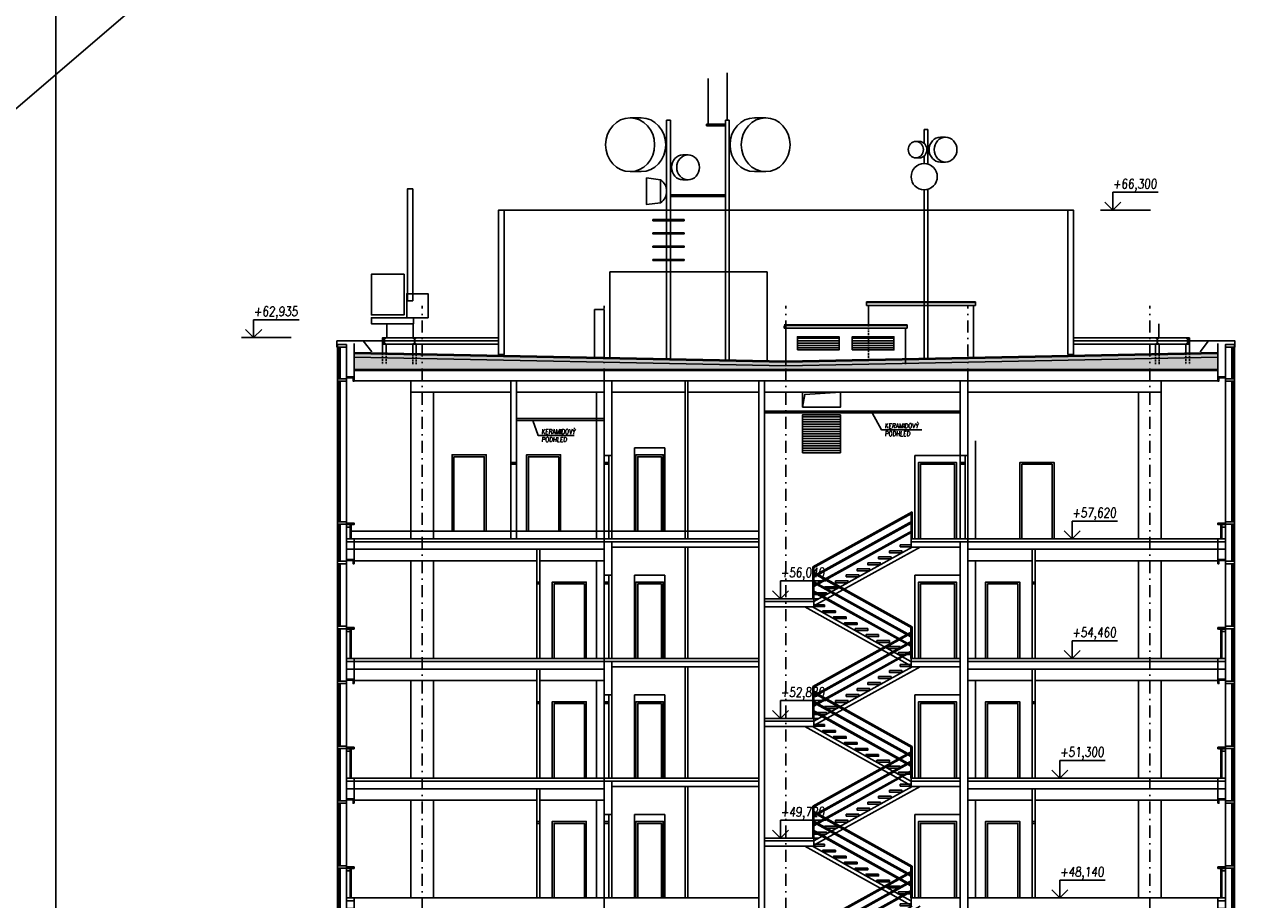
# Model space of a CAD drawing. Header units: millimetres. Extents: x -24606338 to 439687, y 151354 to 480404.
# Tile 93 of 93: x 341843 to 374328, y 389288 to 412383. Entities that reach past the tile are written whole.
import ezdxf

# ---------------------------------------------------------------- set-up
doc = ezdxf.new("R2010")
doc.units = ezdxf.units.MM
for name, pattern in [('DASHED', [0.75, 0.5, -0.25]), ('HIDDEN', [3, 2, -1]), ('ČERCHOVANÁ', [25.4, 12.7, -6.35, 0, -6.35]), ('ČÁRKOVANÁ', [19.05, 12.7, -6.35])]:
    doc.linetypes.add(name, pattern=pattern)
for name, color, linetype in [('DVERE', 4, 'Continuous'), ('KOTY', 7, 'Continuous'), ('KOTY-DVERE', 8, 'Continuous'), ('LEGENDA', 7, 'Continuous'), ('NOVA', 240, 'Continuous'), ('OSY', 7, 'Continuous'), ('Sloupy', 210, 'Continuous'), ('SRAFA', 9, 'Continuous'), ('TENKA', 4, 'Continuous'), ('TLUSTA', 2, 'Continuous')]:
    doc.layers.add(name, color=color, linetype=linetype)
doc.styles.add('CS-ROMANS', font='romans.shx', dxfattribs={"width": 0.75, "oblique": 5})
doc.styles.add('ROMANS', font='romans.shx', dxfattribs={"width": 0.75, "oblique": 5, "height": 200})
pattern_1 = [(0, (220601.026, -3345.223), (47.625, 27.4963), [31.75, -63.5]), (120, (220601.026, -3345.223), (-47.6249943, 27.4963099), [31.75, -63.5]), (60, (220601.026, -3345.223), (5.7e-06, 54.9926099), [-63.5, 31.75])]

# ---------------------------------------------------------------- blocks, each defined once
blk = doc.blocks.new('VÝŠKOVÁ KÓTA 1')
at = {"ltscale": 0.25}
for p, q in [((0, 3.76), (9.59, 3.76)), ((0, 0), (0, 3.76)), ((0, 0), (-1.7, 1.7)), ((0, 0), (1.7, 1.7))]:
    blk.add_line(p, q, dxfattribs=at)
at = {"style": 'ROMANS', "oblique": 5, "width": 0.8}
blk.add_attdef('VÝŠKA', (0, 4.54), '', height=2, dxfattribs=at)
blk = doc.blocks.new('BUDOVA_A_schodiste_rez')
at = {"layer": 'TENKA', "color": 7}
for p, q in [((37, 2297), (37, 1580)), ((2663, 841), (37, 2297)), ((2632, 608), (37, 2047)), ((2663, 807), (67, 2246)), ((2632, 574), (67, 1996)), ((2632, 358), (37, 1797)), ((2632, 324), (67, 1746)), ((37, -739), (2663, 717)), ((37, -773), (2632, 666)), ((2663, 717), (2663, 0)), ((67, -972), (2663, 467)), ((67, -1006), (2632, 416)), ((67, -1222), (2663, 217)), ((67, -1256), (2632, 166))]:
    blk.add_line(p, q, dxfattribs=at)
for points in [[(67, 1580), (67, 2280)], [(2632, 0), (2632, 858)], [(2632, 0), (2632, 700)], [(2663, 0), (2663, 841)], [(37, -1580), (37, -739)], [(67, -1580), (67, -722)]]:
    blk.add_lwpolyline(points, dxfattribs=at)
at = {"layer": 'TENKA'}
for points in [[(2632, -189), (-171, 1365)], [(2632, -75), (35, 1365)], [(67, -1655), (2665, -215)], [(67, -1769), (2871, -215)]]:
    blk.add_lwpolyline(points, dxfattribs=at)
for points in [[(352, 1422), (67, 1422), (67, 1372), (352, 1372)], [(637, 1264), (307, 1264), (307, 1214), (637, 1214)], [(922, 1106), (592, 1106), (592, 1056), (922, 1056)], [(1207, 948), (877, 948), (877, 898), (1207, 898)], [(1492, 790), (1162, 790), (1162, 740), (1492, 740)], [(1777, 632), (1447, 632), (1447, 582), (1777, 582)], [(2062, 474), (1732, 474), (1732, 424), (2062, 424)], [(2347, 316), (2017, 316), (2017, 266), (2347, 266)], [(2632, 158), (2302, 158), (2302, 108), (2632, 108)], [(2062, -316), (2393, -316), (2393, -366), (2062, -366)], [(2347, -158), (2632, -158), (2632, -208), (2347, -208)], [(1492, -632), (1823, -632), (1823, -682), (1492, -682)], [(1777, -474), (2108, -474), (2108, -524), (1777, -524)], [(922, -948), (1253, -948), (1253, -998), (922, -998)], [(1207, -790), (1538, -790), (1538, -840), (1207, -840)], [(352, -1264), (683, -1264), (683, -1314), (352, -1314)], [(637, -1106), (968, -1106), (968, -1156), (637, -1156)], [(67, -1422), (398, -1422), (398, -1472), (67, -1472)]]:
    blk.add_lwpolyline(points, close=True, dxfattribs=at)
blk = doc.blocks.new('A$C2F1015B4')
at = {"layer": 'NOVA'}
for points in [[(0, 2592), (-200, 2592), (-200, 2617), (0, 2617)], [(-441, 2502), (-200, 2502), (-200, 2568), (-441, 2568)], [(0, 2502), (-25, 2502), (-25, 2592), (0, 2592)], [(-441, 788), (-200, 788), (-200, 852), (-441, 852)], [(-200, 820), (0, 820), (0, 780), (-20, 780), (-20, 800), (-200, 800)], [(-200, 800), (-34, 800), (-34, 780), (-200, 780)], [(-200, 780), (-100, 780), (-100, 715), (-200, 715)], [(0, -75), (-200, -75), (-200, 0), (0, 0)], [(0, -275), (-200, -275), (-200, -75), (0, -75)]]:
    blk.add_lwpolyline(points, close=True, dxfattribs=at)
for points in [[(-441, -592), (-441, 2568)], [(-411, 852), (-411, 2502)], [(-371, 852), (-371, 2502)], [(-200, -592), (-200, 2568)], [(-411, -592), (-411, 788)], [(-371, -592), (-371, 788)], [(-100, 780), (-100, 0)], [(-75, 800), (-75, 0)]]:
    blk.add_lwpolyline(points, dxfattribs=at)
blk = doc.blocks.new('I160')
blk.add_lwpolyline([(-33.85315, -80), (-33.85315, -76.395, -0.374036), (-30.58015, -72.632), (-5.43015, -69.111, 0.374036), (-0.00315, -62.872), (-0.00315, 62.872, 0.374036), (-5.43015, 69.111), (-30.58015, 72.632, -0.374036), (-33.85315, 76.395), (-33.85315, 80), (40.14685, 80), (40.14685, 76.395, -0.374036), (36.87385, 72.632), (11.72385, 69.111, 0.374036), (6.29685, 62.872), (6.29685, -62.872, 0.374036), (11.72385, -69.111), (36.87385, -72.632, -0.374036), (40.14685, -76.395), (40.14685, -80)], format="xyb", close=True)

msp = doc.modelspace()

# ---------------------------------------------------------------- hatches: boundary and pattern name
at = {"layer": 'NOVA'}
h = msp.add_hatch(dxfattribs=at)
h.set_pattern_fill('HONEY', color=256, scale=10)
h.set_pattern_definition(pattern_1)
h.paths.add_polyline_path([(350538.462, 403703.291), (361938.462, 403475.291), (361938.462, 403275.271), (350538.462, 403275.271)])
h = msp.add_hatch(dxfattribs=at)
h.set_pattern_fill('HONEY', color=256, scale=10)
h.set_pattern_definition(pattern_1)
h.paths.add_polyline_path([(373338.462, 403703.291), (361938.462, 403475.291), (361938.462, 403275.271), (373338.462, 403275.271)])
at = {"layer": 'SRAFA'}
h = msp.add_hatch(dxfattribs=at)
h.set_pattern_fill('ANSI31', color=256, scale=20, angle=135)
h.set_pattern_definition([(180, (263750.27, 370065.32), (-1e-14, -63.5), [])])
h.paths.add_polyline_path([(362238.462, 404142.87), (363338.462, 404142.87), (363338.462, 403792.87), (362238.462, 403792.87)])
h = msp.add_hatch(dxfattribs=at)
h.set_pattern_fill('ANSI31', color=256, scale=20, angle=135)
h.set_pattern_definition([(180, (265200.27, 370065.32), (-1e-14, -63.5), [])])
h.paths.add_polyline_path([(363688.462, 404142.87), (364788.462, 404142.87), (364788.462, 403792.87), (363688.462, 403792.87)])
h = msp.add_hatch(dxfattribs=at)
h.set_pattern_fill('ANSI31', color=256, scale=20, angle=135)
h.set_pattern_definition([(180, (263885.27, 367352.72), (-1e-14, -63.5), [])])
h.paths.add_polyline_path([(362373.462, 402080.271), (363373.462, 402080.271), (363373.462, 401080.271), (362373.462, 401080.271)])

# ---------------------------------------------------------------- linework, layer by layer
at = {"layer": 'DVERE'}
for points in [[(357338.462, 402680.271), (359273.462, 402680.271)], [(359348.462, 402680.271), (361223.462, 402680.271)], [(361373.462, 402680.271), (366538.462, 402680.271)], [(354825.962, 399005.271), (356938.462, 399005.271)]]:
    msp.add_lwpolyline(points, dxfattribs=at)
for points in [[(357938.462, 401205.271), (358738.462, 401205.271), (358738.462, 399005.271), (357938.462, 399005.271)], [(353125.962, 399005.271), (354025.962, 399005.271), (354025.962, 401025.271), (353125.962, 401025.271)], [(353175.962, 399005.271), (353975.962, 399005.271), (353975.962, 400975.271), (353175.962, 400975.271)], [(355090.962, 399005.271), (355990.962, 399005.271), (355990.962, 401025.271), (355090.962, 401025.271)], [(355140.962, 399005.271), (355940.962, 399005.271), (355940.962, 400975.271), (355140.962, 400975.271)], [(357975.962, 399005.271), (358700.962, 399005.271), (358700.962, 401025.271), (357975.962, 401025.271)], [(358025.962, 399005.271), (358650.962, 399005.271), (358650.962, 400975.271), (358025.962, 400975.271)], [(365338.462, 401005.271), (366538.462, 401005.271), (366538.462, 398805.271), (365338.462, 398805.271)], [(354675.962, 400825.271), (354825.962, 400825.271), (354825.962, 400775.271), (354675.962, 400775.271)], [(354675.962, 398805.271), (354825.962, 398805.271), (354825.962, 400825.271), (354675.962, 400825.271)], [(365438.462, 398805.271), (366438.462, 398805.271), (366438.462, 400825.271), (365438.462, 400825.271)], [(365488.462, 398805.271), (366388.462, 398805.271), (366388.462, 400775.271), (365488.462, 400775.271)], [(368113.462, 398805.271), (369013.462, 398805.271), (369013.462, 400825.271), (368113.462, 400825.271)], [(368163.462, 398805.271), (368963.462, 398805.271), (368963.462, 400775.271), (368163.462, 400775.271)], [(355363.462, 397665.271), (355438.462, 397665.271), (355438.462, 397615.271), (355363.462, 397615.271)], [(355363.462, 395645.271), (355438.462, 395645.271), (355438.462, 397665.271), (355363.462, 397665.271)], [(355768.462, 395645.271), (356668.462, 395645.271), (356668.462, 397665.271), (355768.462, 397665.271)], [(355818.462, 395645.271), (356618.462, 395645.271), (356618.462, 397615.271), (355818.462, 397615.271)], [(357938.462, 397845.271), (358738.462, 397845.271), (358738.462, 395645.271), (357938.462, 395645.271)], [(357975.962, 395645.271), (358700.962, 395645.271), (358700.962, 397665.271), (357975.962, 397665.271)], [(358025.962, 395645.271), (358650.962, 395645.271), (358650.962, 397615.271), (358025.962, 397615.271)], [(365338.462, 397845.271), (366538.462, 397845.271), (366538.462, 395645.271), (365338.462, 395645.271)], [(365438.462, 395645.271), (366438.462, 395645.271), (366438.462, 397665.271), (365438.462, 397665.271)], [(365488.462, 395645.271), (366388.462, 395645.271), (366388.462, 397615.271), (365488.462, 397615.271)], [(368108.462, 395645.271), (367208.462, 395645.271), (367208.462, 397665.271), (368108.462, 397665.271)], [(368058.462, 395645.271), (367258.462, 395645.271), (367258.462, 397615.271), (368058.462, 397615.271)], [(368513.462, 397665.271), (368438.462, 397665.271), (368438.462, 397615.271), (368513.462, 397615.271)], [(368513.462, 395645.271), (368438.462, 395645.271), (368438.462, 397665.271), (368513.462, 397665.271)], [(355363.462, 394505.271), (355438.462, 394505.271), (355438.462, 394455.271), (355363.462, 394455.271)], [(355363.462, 392485.271), (355438.462, 392485.271), (355438.462, 394505.271), (355363.462, 394505.271)], [(355768.462, 392485.271), (356668.462, 392485.271), (356668.462, 394505.271), (355768.462, 394505.271)], [(355818.462, 392485.271), (356618.462, 392485.271), (356618.462, 394455.271), (355818.462, 394455.271)], [(357938.462, 394685.271), (358738.462, 394685.271), (358738.462, 392485.271), (357938.462, 392485.271)], [(357975.962, 392485.271), (358700.962, 392485.271), (358700.962, 394505.271), (357975.962, 394505.271)], [(358025.962, 392485.271), (358650.962, 392485.271), (358650.962, 394455.271), (358025.962, 394455.271)], [(365338.462, 394685.271), (366538.462, 394685.271), (366538.462, 392485.271), (365338.462, 392485.271)], [(365438.462, 392485.271), (366438.462, 392485.271), (366438.462, 394505.271), (365438.462, 394505.271)], [(365488.462, 392485.271), (366388.462, 392485.271), (366388.462, 394455.271), (365488.462, 394455.271)], [(368108.462, 392485.271), (367208.462, 392485.271), (367208.462, 394505.271), (368108.462, 394505.271)], [(368058.462, 392485.271), (367258.462, 392485.271), (367258.462, 394455.271), (368058.462, 394455.271)], [(368513.462, 394505.271), (368438.462, 394505.271), (368438.462, 394455.271), (368513.462, 394455.271)], [(368513.462, 392485.271), (368438.462, 392485.271), (368438.462, 394505.271), (368513.462, 394505.271)], [(357938.462, 391525.271), (358738.462, 391525.271), (358738.462, 389325.271), (357938.462, 389325.271)], [(365338.462, 391525.271), (366538.462, 391525.271), (366538.462, 389325.271), (365338.462, 389325.271)], [(355363.462, 391345.271), (355438.462, 391345.271), (355438.462, 391295.271), (355363.462, 391295.271)], [(355363.462, 389325.271), (355438.462, 389325.271), (355438.462, 391345.271), (355363.462, 391345.271)], [(355768.462, 389325.271), (356668.462, 389325.271), (356668.462, 391345.271), (355768.462, 391345.271)], [(355818.462, 389325.271), (356618.462, 389325.271), (356618.462, 391295.271), (355818.462, 391295.271)], [(357975.962, 389325.271), (358700.962, 389325.271), (358700.962, 391345.271), (357975.962, 391345.271)], [(358025.962, 389325.271), (358650.962, 389325.271), (358650.962, 391295.271), (358025.962, 391295.271)], [(365438.462, 389325.271), (366438.462, 389325.271), (366438.462, 391345.271), (365438.462, 391345.271)], [(365488.462, 389325.271), (366388.462, 389325.271), (366388.462, 391295.271), (365488.462, 391295.271)], [(368108.462, 389325.271), (367208.462, 389325.271), (367208.462, 391345.271), (368108.462, 391345.271)], [(368058.462, 389325.271), (367258.462, 389325.271), (367258.462, 391295.271), (368058.462, 391295.271)], [(368513.462, 391345.271), (368438.462, 391345.271), (368438.462, 391295.271), (368513.462, 391295.271)], [(368513.462, 389325.271), (368438.462, 389325.271), (368438.462, 391345.271), (368513.462, 391345.271)]]:
    msp.add_lwpolyline(points, close=True, dxfattribs=at)
at = {"layer": 'KOTY', "linetype": 'ByBlock'}
for p, q in [((370239.585, 407485.271), (371556.68, 407485.271)), ((347565.235, 404120.271), (348882.329, 404120.271)), ((361471.46, 397225.271), (362788.555, 397225.271)), ((369167.169, 395645.271), (370484.264, 395645.271)), ((361471.46, 394065.271), (362788.555, 394065.271)), ((368844.195, 392485.271), (370161.29, 392485.271)), ((361471.46, 390905.271), (362788.555, 390905.271)), ((368844.195, 389325.271), (370161.29, 389325.271))]:
    msp.add_line(p, q, dxfattribs=at)
at = {"layer": 'KOTY-DVERE'}
for points in [[(356348.913, 401532.222), (355397.928, 401532.222), (355258.802, 401930.271)], [(365528.217, 401687.069), (364457.392, 401687.069), (364215.485, 402130.271)]]:
    msp.add_lwpolyline(points, dxfattribs=at)
at = {"layer": 'LEGENDA'}
msp.add_line((230993.257, 315260.417), (395662.394, 456533.214), dxfattribs=at)
msp.add_lwpolyline([(342666.373, 324585.271), (389666.373, 324585.271), (389666.373, 413685.271), (342666.373, 413685.271)], close=True, dxfattribs=at)
at = {"layer": 'NOVA'}
for p, q in [((366938.462, 405042.801), (364063.462, 405042.801)), ((364113.462, 404966.299), (364113.462, 404460.093)), ((366888.462, 403594.295), (366888.462, 404966.299)), ((350437.421, 399005.271), (361223.462, 399005.271))]:
    msp.add_line(p, q, dxfattribs=at)
for points in [[(354353.482, 404225.271), (354353.482, 407485.271), (369523.442, 407485.271), (369523.442, 404225.271)], [(366938.462, 405067.801), (364063.462, 405067.801)], [(364063.462, 404966.299), (364063.462, 405067.801)], [(366938.462, 404966.299), (364063.462, 404966.299)], [(366938.462, 404966.299), (366938.462, 405067.801)], [(350087.518, 403870.271), (350087.518, 404030.271), (350782.756, 404030.271), (351004.13, 403739.902)], [(350097.518, 398212.771), (350097.518, 403870.271)], [(350127.518, 403035.271), (350127.518, 403870.271)], [(350167.518, 403035.271), (350167.518, 403870.271)], [(350338.462, 398212.771), (350338.462, 403870.271)], [(350782.756, 404030.271), (354353.482, 404030.271)], [(369523.442, 404030.271), (373094.167, 404030.271)], [(373789.406, 403870.271), (373789.406, 404030.271), (373094.167, 404030.271), (372872.793, 403739.902)], [(373538.462, 398212.771), (373538.462, 403870.271)], [(373709.406, 403035.271), (373709.406, 403870.271)], [(373749.406, 403035.271), (373749.406, 403870.271)], [(373779.406, 398212.771), (373779.406, 403870.271)], [(350538.462, 403723.295), (361938.462, 403495.295), (373338.462, 403723.295)], [(350538.462, 403703.291), (361938.462, 403475.291), (373338.462, 403703.291)], [(350538.462, 403603.271), (361938.462, 403375.271)], [(373338.462, 403603.271), (361938.462, 403375.271)], [(350538.462, 403275.271), (373338.462, 403275.271)], [(350127.518, 399255.27), (350127.518, 402970.271)], [(350167.518, 399255.27), (350167.518, 402970.271)], [(373709.406, 399255.27), (373709.406, 402970.271)], [(373749.406, 399255.27), (373749.406, 402970.271)], [(350127.518, 398212.771), (350127.518, 399190.27)], [(350167.518, 398212.771), (350167.518, 399190.27)], [(350438.462, 399182.77), (350438.462, 398805.271)], [(350463.462, 399182.77), (350463.462, 398805.271)], [(373413.462, 399182.77), (373413.462, 398805.271)], [(373438.462, 399182.77), (373438.462, 398805.271)], [(373709.406, 398212.771), (373709.406, 399190.27)], [(373749.406, 398212.771), (373749.406, 399190.27)]]:
    msp.add_lwpolyline(points, dxfattribs=at)
for points in [[(354353.482, 403675.271), (354503.482, 403675.271), (354503.482, 407485.271), (354353.482, 407485.271)], [(369373.442, 403675.271), (369523.442, 403675.271), (369523.442, 407485.271), (369373.442, 407485.271)], [(350097.518, 403870.271), (350338.462, 403870.271), (350338.462, 403935.271), (350097.518, 403935.271)], [(373779.406, 403870.271), (373538.462, 403870.271), (373538.462, 403935.271), (373779.406, 403935.271)], [(350097.518, 402970.271), (350338.462, 402970.271), (350338.462, 403035.271), (350097.518, 403035.271)], [(350538.462, 403060.271), (350338.462, 403060.271), (350338.462, 403085.271), (350538.462, 403085.271)], [(350538.462, 402970.271), (350513.462, 402970.271), (350513.462, 403060.271), (350538.462, 403060.271)], [(373338.462, 403060.271), (373538.462, 403060.271), (373538.462, 403085.271), (373338.462, 403085.271)], [(373338.462, 402970.271), (373363.462, 402970.271), (373363.462, 403060.271), (373338.462, 403060.271)], [(373779.406, 402970.271), (373538.462, 402970.271), (373538.462, 403035.271), (373779.406, 403035.271)], [(350097.518, 399190.27), (350338.462, 399190.27), (350338.462, 399255.27), (350097.518, 399255.27)], [(373779.406, 399190.27), (373538.462, 399190.27), (373538.462, 399255.27), (373779.406, 399255.27)], [(350338.462, 399222.77), (350538.462, 399222.77), (350538.462, 399182.77), (350518.462, 399182.77), (350518.462, 399202.77), (350338.462, 399202.77)], [(350338.462, 399202.77), (350504.962, 399202.77), (350504.962, 399182.77), (350338.462, 399182.77)], [(350338.462, 399182.77), (350438.462, 399182.77), (350438.462, 399117.77), (350338.462, 399117.77)], [(373538.462, 399222.77), (373338.462, 399222.77), (373338.462, 399182.77), (373358.462, 399182.77), (373358.462, 399202.77), (373538.462, 399202.77)], [(373538.462, 399202.77), (373371.962, 399202.77), (373371.962, 399182.77), (373538.462, 399182.77)], [(373538.462, 399182.77), (373438.462, 399182.77), (373438.462, 399117.77), (373538.462, 399117.77)], [(350538.462, 398730.271), (350338.462, 398730.271), (350338.462, 398805.271), (350538.462, 398805.271)], [(350538.462, 398530.271), (350338.462, 398530.271), (350338.462, 398730.271), (350538.462, 398730.271)], [(373338.462, 398730.271), (373538.462, 398730.271), (373538.462, 398805.271), (373338.462, 398805.271)], [(373338.462, 398530.271), (373538.462, 398530.271), (373538.462, 398730.271), (373338.462, 398730.271)]]:
    msp.add_lwpolyline(points, close=True, dxfattribs=at)
at = {"layer": 'NOVA', "linetype": 'DASHED', "ltscale": 100}
msp.add_lwpolyline([(364113.462, 404460.093), (364113.462, 403538.795)], dxfattribs=at)
at = {"layer": 'NOVA', "linetype": 'HIDDEN', "ltscale": 50, "const_width": 10}
for points in [[(350538.462, 403713.293), (361938.462, 403485.293), (373338.462, 403713.293)], [(350538.462, 403265.271), (373338.462, 403265.271)]]:
    msp.add_lwpolyline(points, dxfattribs=at)
at = {"layer": 'OSY', "linetype": 'ČERCHOVANÁ', "ltscale": 25}
for points in [[(352338.462, 328042.048), (352338.462, 404960.271)], [(357138.462, 328042.048), (357138.462, 404960.271)], [(361938.462, 328042.048), (361938.462, 404960.271)], [(366738.462, 328042.048), (366738.462, 404960.271)], [(371538.462, 328042.048), (371538.462, 404960.271)]]:
    msp.add_lwpolyline(points, dxfattribs=at)
at = {"layer": 'TENKA'}
for p, q in [((365586.215, 409611.114), (365586.215, 409249.463)), ((365686.215, 409611.114), (365686.215, 408699.845)), ((365586.215, 408913.682), (365586.215, 408714.592)), ((365586.215, 408021.746), (365586.215, 403568.25)), ((365686.215, 408036.493), (365686.215, 403570.25)), ((351406.186, 404485.681), (351406.186, 404110.271)), ((352099.449, 404485.681), (352099.449, 404110.271)), ((371777.474, 404485.681), (371777.474, 404110.271)), ((352091.518, 403950.271), (352091.518, 403692.234)), ((352181.518, 403950.271), (352181.518, 403690.434)), ((371695.405, 403950.271), (371695.405, 403690.434)), ((371785.405, 403950.271), (371785.405, 403692.234))]:
    msp.add_line(p, q, dxfattribs=at)
at = {"layer": 'TENKA', "linetype": 'DASHED', "ltscale": 100}
for p, q in [((351288.462, 403708.295), (351288.462, 403405.271)), ((351381.518, 403706.434), (351381.518, 403405.271)), ((352091.518, 403692.234), (352091.518, 403405.271)), ((352181.518, 403690.434), (352181.518, 403405.271)), ((371695.405, 403690.434), (371695.405, 403405.271)), ((371785.405, 403692.234), (371785.405, 403405.271)), ((372495.405, 403706.434), (372495.405, 403405.271)), ((372588.462, 403708.295), (372588.462, 403405.271))]:
    msp.add_line(p, q, dxfattribs=at)
at = {"layer": 'TENKA', "color": 7}
for p, q in [((362643.462, 398066.639), (365268.462, 399521.902)), ((362643.462, 398032.337), (365238.462, 399470.969)), ((362673.462, 397833.271), (365268.462, 399271.902)), ((365268.462, 399521.902), (365268.462, 398805.271)), ((362673.462, 397798.969), (365238.462, 399220.969)), ((362673.462, 397583.271), (365268.462, 399021.902)), ((362673.462, 397548.969), (365238.462, 398970.969))]:
    msp.add_line(p, q, dxfattribs=at)
at = {"layer": 'TENKA'}
for points in [[(359888.462, 409758.522), (359888.462, 410958.522)], [(360388.462, 409858.522), (360388.462, 411108.522)], [(357824.545, 409921.275), (358119.855, 409921.275)], [(358788.462, 409858.522), (358788.462, 403525.271)], [(358888.462, 409858.522), (358788.462, 409858.522)], [(358888.462, 409858.522), (358888.462, 403525.271)], [(359838.462, 409758.522), (360338.462, 409758.522)], [(359838.462, 409708.522), (359838.462, 409758.522)], [(359838.462, 409708.522), (360338.462, 409708.522)], [(360338.462, 409858.522), (360338.462, 403525.271)], [(360338.462, 409858.522), (360438.462, 409858.522)], [(360438.462, 409858.522), (360438.462, 403525.271)], [(361402.379, 409921.275), (361107.069, 409921.275)], [(365686.215, 409611.114), (365586.215, 409611.114)], [(366014.19, 409410.464), (366150.908, 409410.464)], [(365457.95, 409300.833), (365366.805, 409300.833)], [(359216.437, 408943.016), (359353.155, 408943.016)], [(365457.95, 408862.311), (365366.805, 408862.311)], [(366014.19, 408752.68), (366150.908, 408752.68)], [(358119.855, 408500.463), (357824.545, 408500.463)], [(361107.069, 408500.463), (361402.379, 408500.463)], [(359216.437, 408285.232), (359353.155, 408285.232)], [(358888.462, 407891.896), (360338.462, 407891.896)], [(358888.462, 407841.896), (360338.462, 407841.896)], [(357288.462, 403588.295), (357288.462, 405860.093)], [(361438.462, 405860.093), (357288.462, 405860.093)], [(361438.462, 403505.295), (361438.462, 405860.093)], [(356888.462, 403596.295), (356888.462, 404860.093)], [(357138.462, 404860.093), (356888.462, 404860.093)], [(357138.462, 403591.295), (357138.462, 404860.093)], [(365138.462, 404460.093), (361888.462, 404460.093)], [(365138.462, 404435.093), (361888.462, 404435.093)], [(365138.462, 404370.271), (365138.462, 404460.093)], [(354353.482, 404110.271), (351288.462, 404110.271)], [(351288.462, 403960.271), (351288.462, 404110.271)], [(351288.462, 403960.271), (351288.462, 404110.271)], [(351288.462, 403708.295), (351288.462, 404110.271), (354353.482, 404110.271)], [(365138.462, 404370.271), (361888.462, 404370.271)], [(361938.462, 403395.973), (361938.462, 404370.271)], [(365088.462, 403416.797), (365088.462, 404370.271)], [(372588.462, 404110.271), (369523.442, 404110.271)], [(372588.462, 403708.295), (372588.462, 404110.271), (369523.442, 404110.271)], [(372588.462, 403960.271), (372588.462, 404110.271)], [(372588.462, 403960.271), (372588.462, 404110.271)], [(350538.462, 403255.271), (350538.462, 403960.271)], [(351381.518, 403706.434), (351381.518, 403950.271), (354353.482, 403950.271)], [(372495.405, 403706.434), (372495.405, 403950.271), (369523.442, 403950.271)], [(373338.462, 403255.271), (373338.462, 403960.271)], [(373338.462, 403255.271), (350538.462, 403255.271)], [(354675.962, 402680.271), (352038.462, 402680.271), (352038.462, 402980.271), (357138.462, 402980.271), (357138.462, 402680.271), (354825.962, 402680.271)], [(352038.462, 398805.271), (352038.462, 402680.271)], [(352638.462, 402680.271), (352638.462, 398805.271)], [(356938.462, 402680.271), (356938.462, 398805.271)], [(362373.462, 402280.271), (362433.462, 402620.271), (363373.462, 402680.271)], [(371238.462, 402680.271), (371238.462, 398805.271)], [(371838.462, 398805.271), (371838.462, 402680.271)], [(366538.462, 402180.271), (361373.462, 402180.271)], [(357138.462, 401980.271), (354825.962, 401980.271)], [(357138.462, 401930.271), (354825.962, 401930.271)], [(366538.462, 402130.271), (361373.462, 402130.271)], [(366938.462, 401390.271), (366938.462, 398805.271)], [(357263.462, 398805.271), (357263.462, 401005.271)], [(366663.462, 398805.271), (366663.462, 401005.271)], [(361223.462, 398730.271), (350538.462, 398730.271)], [(362673.462, 397150.271), (365270.93, 398590.271)], [(362673.462, 397035.932), (365477.175, 398590.271)], [(365238.462, 398730.271), (366538.462, 398730.271)], [(373338.462, 398730.271), (366538.462, 398730.271)], [(355363.462, 398230.271), (350538.462, 398230.271), (350538.462, 398530.271), (357138.462, 398530.271), (357138.462, 398230.271), (355438.462, 398230.271)], [(368513.462, 398230.271), (373338.462, 398230.271), (373338.462, 398530.271), (366738.462, 398530.271), (366738.462, 398230.271), (368438.462, 398230.271)], [(352038.462, 395645.271), (352038.462, 398230.271)], [(352638.462, 398230.271), (352638.462, 395645.271)], [(356938.462, 398230.271), (356938.462, 395645.271)], [(366938.462, 398230.271), (366938.462, 395645.271)], [(371238.462, 398230.271), (371238.462, 395645.271)], [(371838.462, 395645.271), (371838.462, 398230.271)], [(357263.462, 395645.271), (357263.462, 397845.271)], [(362673.462, 397150.271), (361373.462, 397150.271)], [(361223.462, 395570.271), (350538.462, 395570.271)], [(355363.462, 395070.271), (350538.462, 395070.271), (350538.462, 395370.271), (357138.462, 395370.271), (357138.462, 395070.271), (355438.462, 395070.271)], [(365238.462, 395570.271), (366538.462, 395570.271)], [(366738.462, 395570.271), (373338.462, 395570.271)], [(368513.462, 395070.271), (373338.462, 395070.271), (373338.462, 395370.271), (366738.462, 395370.271), (366738.462, 395070.271), (368438.462, 395070.271)], [(352038.462, 392485.271), (352038.462, 395070.271)], [(352638.462, 395070.271), (352638.462, 392485.271)], [(356938.462, 395070.271), (356938.462, 392485.271)], [(366938.462, 395070.271), (366938.462, 392485.271)], [(371238.462, 395070.271), (371238.462, 392485.271)], [(371838.462, 392485.271), (371838.462, 395070.271)], [(357263.462, 392485.271), (357263.462, 394685.271)], [(362673.462, 393990.271), (361373.462, 393990.271)], [(361223.462, 392410.271), (350538.462, 392410.271)], [(355363.462, 391910.271), (350538.462, 391910.271), (350538.462, 392210.271), (357138.462, 392210.271), (357138.462, 391910.271), (355438.462, 391910.271)], [(365238.462, 392410.271), (366538.462, 392410.271)], [(366738.462, 392410.271), (373338.462, 392410.271)], [(368513.462, 391910.271), (373338.462, 391910.271), (373338.462, 392210.271), (366738.462, 392210.271), (366738.462, 391910.271), (368438.462, 391910.271)], [(352038.462, 389325.271), (352038.462, 391910.271)], [(352638.462, 391910.271), (352638.462, 389325.271)], [(356938.462, 391910.271), (356938.462, 389325.271)], [(366938.462, 391910.271), (366938.462, 389325.271)], [(371238.462, 391910.271), (371238.462, 389325.271)], [(371838.462, 389325.271), (371838.462, 391910.271)], [(357263.462, 389325.271), (357263.462, 391525.271)], [(362673.462, 390830.271), (361373.462, 390830.271)]]:
    msp.add_lwpolyline(points, dxfattribs=at)
for points in [[(358628.682, 408285.008), (358260.594, 408335.008), (358260.594, 407630.17), (358628.682, 407680.17)], [(352085.255, 408048.924), (351949.136, 408048.924), (351949.136, 405091.209), (352085.255, 405091.209)], [(358425.962, 407235.271), (359250.962, 407235.271), (359250.962, 407205.271), (358425.962, 407205.271)], [(358425.962, 406885.271), (359250.962, 406885.271), (359250.962, 406855.271), (358425.962, 406855.271)], [(358425.962, 406535.271), (359250.962, 406535.271), (359250.962, 406505.271), (358425.962, 406505.271)], [(358425.962, 406185.271), (359250.962, 406185.271), (359250.962, 406155.271), (358425.962, 406155.271)], [(351856.636, 405792.623), (350996.162, 405792.623), (350996.162, 404716.537), (351856.636, 404716.537)], [(351929.831, 404643.635), (352492.331, 404643.635), (352492.331, 405279.209), (351929.831, 405279.209)], [(352107.114, 404643.635), (350996.162, 404643.635), (350996.162, 404485.681), (352107.114, 404485.681)], [(362238.462, 403792.87), (363338.462, 403792.87), (363338.462, 404142.87), (362238.462, 404142.87)], [(363688.462, 403792.87), (364788.462, 403792.87), (364788.462, 404142.87), (363688.462, 404142.87)], [(371838.462, 402980.271), (366738.462, 402980.271), (366738.462, 402680.271), (371838.462, 402680.271)], [(362373.462, 402280.271), (363373.462, 402280.271), (363373.462, 402680.271), (362373.462, 402680.271)], [(362373.462, 401080.271), (363373.462, 401080.271), (363373.462, 402080.271), (362373.462, 402080.271)], [(357138.462, 398805.271), (357338.462, 398805.271), (357338.462, 401005.271), (357138.462, 401005.271)], [(366538.462, 398805.271), (366738.462, 398805.271), (366738.462, 401005.271), (366538.462, 401005.271)], [(357138.462, 400775.271), (357263.462, 400775.271), (357263.462, 400825.271), (357138.462, 400825.271)], [(366538.462, 400775.271), (366663.462, 400775.271), (366663.462, 400825.271), (366538.462, 400825.271)], [(364953.462, 398647.271), (365238.462, 398647.271), (365238.462, 398597.271), (364953.462, 398597.271)], [(364383.462, 398331.271), (364713.557, 398331.271), (364713.557, 398281.271), (364383.462, 398281.271)], [(364668.462, 398489.271), (364998.557, 398489.271), (364998.557, 398439.271), (364668.462, 398439.271)], [(363813.462, 398015.271), (364143.557, 398015.271), (364143.557, 397965.271), (363813.462, 397965.271)], [(364098.462, 398173.271), (364428.557, 398173.271), (364428.557, 398123.271), (364098.462, 398123.271)], [(357138.462, 395645.271), (357338.462, 395645.271), (357338.462, 397845.271), (357138.462, 397845.271)], [(357138.462, 397615.271), (357263.462, 397615.271), (357263.462, 397665.271), (357138.462, 397665.271)], [(363243.462, 397699.271), (363573.557, 397699.271), (363573.557, 397649.271), (363243.462, 397649.271)], [(363528.462, 397857.271), (363858.557, 397857.271), (363858.557, 397807.271), (363528.462, 397807.271)], [(362673.462, 397383.271), (363003.557, 397383.271), (363003.557, 397333.271), (362673.462, 397333.271)], [(362958.462, 397541.271), (363288.557, 397541.271), (363288.557, 397491.271), (362958.462, 397491.271)], [(357138.462, 392485.271), (357338.462, 392485.271), (357338.462, 394685.271), (357138.462, 394685.271)], [(357138.462, 394455.271), (357263.462, 394455.271), (357263.462, 394505.271), (357138.462, 394505.271)], [(357138.462, 389325.271), (357338.462, 389325.271), (357338.462, 391525.271), (357138.462, 391525.271)], [(357138.462, 391295.271), (357263.462, 391295.271), (357263.462, 391345.271), (357138.462, 391345.271)]]:
    msp.add_lwpolyline(points, close=True, dxfattribs=at)
at = {"layer": 'TENKA', "linetype": 'ČÁRKOVANÁ', "ltscale": 5}
msp.add_lwpolyline([(361888.462, 404370.271), (361888.462, 404460.093)], dxfattribs=at)
at = {"layer": 'TENKA', "color": 7}
for points in [[(365238.462, 398805.271), (365238.462, 399505.271)], [(362643.462, 397225.271), (362643.462, 398066.639)], [(362673.462, 397225.271), (362673.462, 398083.271)]]:
    msp.add_lwpolyline(points, dxfattribs=at)
at = {"layer": 'TENKA'}
msp.add_circle((365586.215, 408368.169), 346.423, dxfattribs=at)
msp.add_arc((358422.374, 407982.589), 366.088, 304.3015749, 55.6984251, dxfattribs=at)
for centre, major_axis in [((357824.545, 409210.869), (0, 710.406)), ((365366.805, 409081.572), (0, 219.261))]:
    msp.add_ellipse(centre, major_axis=major_axis, ratio=0.909513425, dxfattribs=at)
for centre, major_axis in [((358119.855, 409210.869), (0, 710.406)), ((365457.95, 409081.572), (0, 219.261))]:
    msp.add_ellipse(centre, major_axis=major_axis, ratio=0.909513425, start_param=3.141592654, end_param=6.283185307, dxfattribs=at)
at = {"layer": 'TENKA', "extrusion": (0, 0, -1)}
for centre, major_axis in [((361107.069, 409210.869), (0, 710.406)), ((366014.19, 409081.572), (0, 328.892)), ((359216.437, 408614.124), (0, 328.892))]:
    msp.add_ellipse(centre, major_axis=major_axis, ratio=0.909513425, start_param=3.141592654, end_param=6.283185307, dxfattribs=at)
for centre, major_axis in [((361402.379, 409210.869), (0, 710.406)), ((366150.908, 409081.572), (0, 328.892)), ((359353.155, 408614.124), (0, 328.892))]:
    msp.add_ellipse(centre, major_axis=major_axis, ratio=0.909513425, dxfattribs=at)
at = {"layer": 'TLUSTA'}
for points in [[(350538.462, 402980.271), (350538.462, 403255.271)], [(373338.462, 402980.271), (373338.462, 403255.271)], [(373338.462, 402980.271), (350538.462, 402980.271)], [(354675.962, 402980.271), (354675.962, 400825.271)], [(354825.962, 402980.271), (354825.962, 400825.271)], [(357138.462, 402980.271), (357138.462, 401005.271)], [(357338.462, 402980.271), (357338.462, 401005.271)], [(359273.462, 402980.271), (359273.462, 398805.271)], [(359348.462, 398805.271), (359348.462, 402980.271)], [(361223.462, 402980.271), (361223.462, 346590.271)], [(361373.462, 402980.271), (361373.462, 346590.271)], [(366538.462, 402980.271), (366538.462, 401005.271)], [(366738.462, 402980.271), (366738.462, 401005.271)], [(357338.462, 401005.271), (357138.462, 401005.271)], [(366538.462, 401005.271), (366738.462, 401005.271)], [(361223.462, 398805.271), (350538.462, 398805.271)], [(350538.462, 398530.271), (350538.462, 398805.271)], [(357138.462, 398730.271), (357138.462, 397845.271)], [(357338.462, 398730.271), (357338.462, 397845.271)], [(361223.462, 398590.271), (357338.462, 398590.271)], [(359273.462, 398590.271), (359273.462, 395645.271)], [(359348.462, 395645.271), (359348.462, 398590.271)], [(365238.462, 398805.271), (366538.462, 398805.271)], [(365238.462, 398590.271), (365238.462, 398805.271)], [(365238.462, 398590.271), (366538.462, 398590.271)], [(373338.462, 398805.271), (366538.462, 398805.271)], [(366538.462, 398730.271), (366538.462, 340970.271)], [(366738.462, 398730.271), (366738.462, 340935.271)], [(373338.462, 398530.271), (373338.462, 398805.271)], [(357138.462, 398530.271), (350538.462, 398530.271)], [(355363.462, 398530.271), (355363.462, 397665.271)], [(355438.462, 398530.271), (355438.462, 397665.271)], [(366738.462, 398530.271), (373338.462, 398530.271)], [(368438.462, 398530.271), (368438.462, 397665.271)], [(368513.462, 398530.271), (368513.462, 397665.271)], [(357338.462, 397845.271), (357138.462, 397845.271)], [(362673.462, 397225.271), (361373.462, 397225.271)], [(362673.462, 397010.271), (361373.462, 397010.271)], [(362673.462, 397010.271), (362673.462, 397225.271)], [(361223.462, 395645.271), (350538.462, 395645.271)], [(350538.462, 395370.271), (350538.462, 395645.271)], [(357138.462, 395370.271), (350538.462, 395370.271)], [(355363.462, 395370.271), (355363.462, 394505.271)], [(355438.462, 395370.271), (355438.462, 394505.271)], [(357138.462, 395570.271), (357138.462, 394685.271)], [(357338.462, 395570.271), (357338.462, 394685.271)], [(361223.462, 395430.271), (357338.462, 395430.271)], [(359273.462, 395430.271), (359273.462, 392485.271)], [(359348.462, 392485.271), (359348.462, 395430.271)], [(365238.462, 395645.271), (366538.462, 395645.271)], [(365238.462, 395430.271), (365238.462, 395645.271)], [(365238.462, 395430.271), (366538.462, 395430.271)], [(366738.462, 395645.271), (373338.462, 395645.271)], [(366738.462, 395370.271), (373338.462, 395370.271)], [(368438.462, 395370.271), (368438.462, 394505.271)], [(368513.462, 395370.271), (368513.462, 394505.271)], [(373338.462, 395370.271), (373338.462, 395645.271)], [(357338.462, 394685.271), (357138.462, 394685.271)], [(362673.462, 394065.271), (361373.462, 394065.271)], [(362673.462, 393850.271), (362673.462, 394065.271)], [(362673.462, 393850.271), (361373.462, 393850.271)], [(361223.462, 392485.271), (350538.462, 392485.271)], [(350538.462, 392210.271), (350538.462, 392485.271)], [(365238.462, 392485.271), (366538.462, 392485.271)], [(365238.462, 392270.271), (365238.462, 392485.271)], [(366738.462, 392485.271), (373338.462, 392485.271)], [(373338.462, 392210.271), (373338.462, 392485.271)], [(357138.462, 392210.271), (350538.462, 392210.271)], [(355363.462, 392210.271), (355363.462, 391345.271)], [(355438.462, 392210.271), (355438.462, 391345.271)], [(357138.462, 392410.271), (357138.462, 391525.271)], [(357338.462, 392410.271), (357338.462, 391525.271)], [(361223.462, 392270.271), (357338.462, 392270.271)], [(359273.462, 392270.271), (359273.462, 389325.271)], [(359348.462, 389325.271), (359348.462, 392270.271)], [(365238.462, 392270.271), (366538.462, 392270.271)], [(366738.462, 392210.271), (373338.462, 392210.271)], [(368438.462, 392210.271), (368438.462, 391345.271)], [(368513.462, 392210.271), (368513.462, 391345.271)], [(357338.462, 391525.271), (357138.462, 391525.271)], [(362673.462, 390905.271), (361373.462, 390905.271)], [(362673.462, 390690.271), (362673.462, 390905.271)], [(362673.462, 390690.271), (361373.462, 390690.271)], [(361223.462, 389325.271), (350538.462, 389325.271)], [(350538.462, 389050.271), (350538.462, 389325.271)], [(365238.462, 389325.271), (366538.462, 389325.271)], [(365238.462, 389110.271), (365238.462, 389325.271)], [(366738.462, 389325.271), (373338.462, 389325.271)], [(373338.462, 389050.271), (373338.462, 389325.271)]]:
    msp.add_lwpolyline(points, dxfattribs=at)

# ---------------------------------------------------------------- block references
at = {"layer": 'KOTY', "xscale": 125, "yscale": 125, "zscale": 125}
for p, values in [((370562.559, 407485.271), {'VÝŠKA': '+66,300'}), ((347888.209, 404120.271), {'VÝŠKA': '+62,935'}), ((369490.143, 398805.271), {'VÝŠKA': '+57,620'}), ((361794.434, 397225.271), {'VÝŠKA': '+56,040'}), ((369490.143, 395645.271), {'VÝŠKA': '+54,460'}), ((361794.434, 394065.271), {'VÝŠKA': '+52,880'}), ((369167.169, 392485.271), {'VÝŠKA': '+51,300'}), ((361794.434, 390905.271), {'VÝŠKA': '+49,720'}), ((369167.169, 389325.271), {'VÝŠKA': '+48,140'})]:
    msp.add_blockref('VÝŠKOVÁ KÓTA 1', p, dxfattribs=at).add_auto_attribs(values)
at = {"layer": 'NOVA'}
for p in [(350538.462, 395645.271), (350538.462, 392485.271), (350538.462, 389325.271)]:
    msp.add_blockref('A$C2F1015B4', p, dxfattribs=at)
at = {"layer": 'NOVA', "xscale": -1}
for p in [(373338.462, 395645.271), (373338.462, 392485.271), (373338.462, 389325.271)]:
    msp.add_blockref('A$C2F1015B4', p, dxfattribs=at)
at = {"layer": 'Sloupy'}
for p in [(351332.018, 404030.271), (352132.018, 404030.271), (371735.905, 404030.271), (372535.905, 404030.271)]:
    msp.add_blockref('I160', p, dxfattribs=at)
at = {"layer": 'TENKA'}
for p in [(362605.962, 395645.271), (362605.962, 392485.271), (362605.962, 389325.271)]:
    msp.add_blockref('BUDOVA_A_schodiste_rez', p, dxfattribs=at)

# ---------------------------------------------------------------- texts
at = {"layer": 'KOTY-DVERE', "char_height": 125, "width": 1172.91096, "attachment_point": 4, "style": 'CS-ROMANS'}
for insert in [(364543.2, 401687.069), (355483.736, 401532.222)]:
    msp.add_mtext('\\A1;KERAMIDOVÝ PODHLED', dxfattribs=dict(at, insert=insert))

doc.saveas('drawing.dxf')
